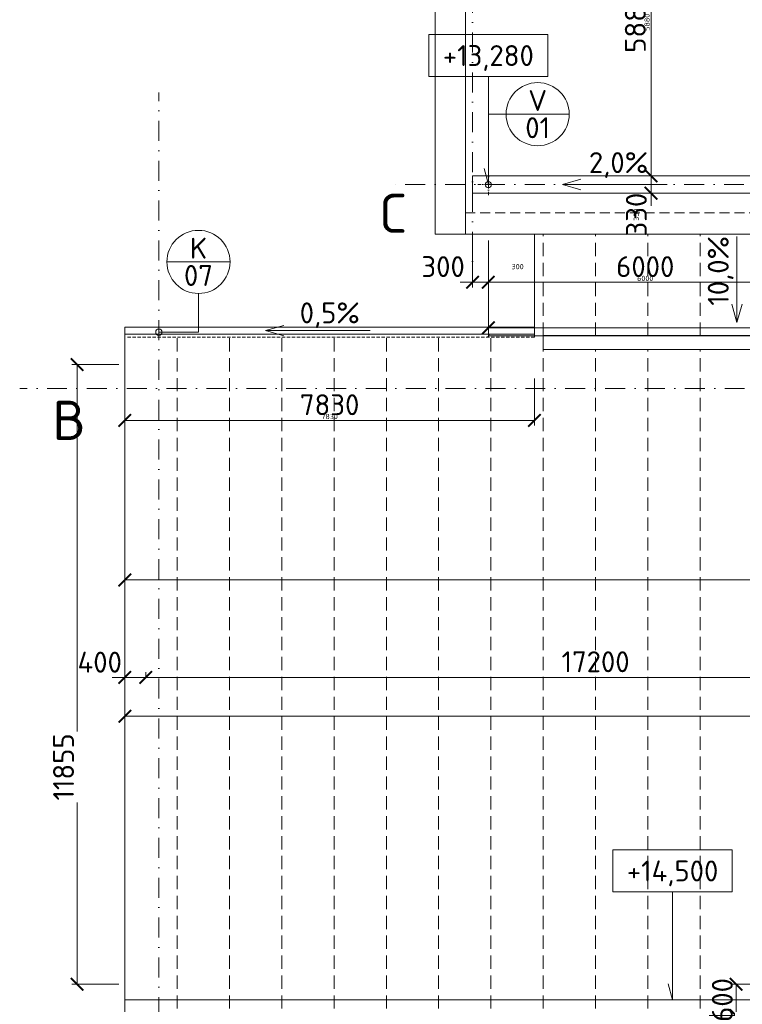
# Model space of a CAD drawing. Header units: millimetres. Extents: x -916886 to 3713765, y -2985421 to 1675785.
# Tile 85 of 256: x -2660 to 11155, y 161616 to 180454. Entities that reach past the tile are written whole.
import ezdxf
from ezdxf.enums import TextEntityAlignment as Align

# ---------------------------------------------------------------- set-up
doc = ezdxf.new("R2010")
doc.units = ezdxf.units.MM
for name, pattern in [('CENTERX2', [101.6, 63.5, -12.7, 12.7, -12.7]), ('DASHDOT', [25.4, 12.7, -6.35, 0, -6.35]), ('DASHED', [19.05, 12.7, -6.35]), ('HIDDEN', [9.525, 6.35, -3.175]), ('ČÁRKOVANÁ', [19.05, 12.7, -6.35])]:
    doc.linetypes.add(name, pattern=pattern)
doc.layers.get('Defpoints').update_dxf_attribs({"color": 8})
for name, color, linetype, lineweight in [('A99_N_kce-pod', 7, 'DASHED', 20), ('A99_N_kce-pohl', 1, 'Continuous', 9), ('A99_N_koty-200', 5, 'Continuous', 5), ('A99_N_koty-200 @ 200', 5, 'Continuous', 5), ('A99_N_koty-200 @ 50 (2)', 5, 'Continuous', 5), ('A99_N_koty-vysk', 160, 'Continuous', 9), ('A99_N_txt-popis-200', 240, 'Continuous', 5), ('A99_N_znaceni 200', 5, 'Continuous', 5), ('A99_S_osy', 1, 'CENTERX2', 5)]:
    doc.layers.add(name, color=color, linetype=linetype, lineweight=lineweight)
doc.styles.add('A99_kota', font='isocpeur.ttf', dxfattribs={"height": 2})
doc.styles.add('A99_popis', font='isocpeur.ttf')
doc.styles.add('ad_popis 100', font='isocpeur.ttf', dxfattribs={"height": 200})
doc.dimstyles.new('A99_kota_200 new', dxfattribs={"dimscale": 200, "dimtxt": 2, "dimasz": 1.2, "dimexe": 0.5, "dimexo": 1.5, "dimgap": 0.5, "dimtad": 1, "dimdec": 0, "dimzin": 3, "dimdsep": 46, "dimtxsty": 'A99_kota', "dimblk": 'ARCHTICK', "dimcen": 2.5, "dimazin": 2, "dimtfac": 0.75, "dimtdec": 0, "dimtix": 1, "dimtmove": 2, "dimatfit": 0, "dimfxl": 0, "dimtolj": 1, "dimtzin": 0, "dimlwd": 5, "dimlwe": 5, "dimarcsym": 0})

# ---------------------------------------------------------------- blocks, each defined once
blk = doc.blocks.new('_ArchTick')
at = {"color": 0, "linetype": 'ByBlock', "const_width": 0.15}
blk.add_lwpolyline([(-0.5, -0.5), (0.5, 0.5)], dxfattribs=at)
blk = doc.blocks.new('*D3678')
at = {"layer": 'A99_N_koty-200', "color": 0, "linetype": 'Continuous', "lineweight": 5, "transparency": 16777216}
for p, q in [((6000, 176230), (6000, 175330)), ((6300, 176230), (6300, 175330)), ((6000, 175430), (5760, 175430)), ((6000, 175430), (6300, 175430)), ((6300, 175430), (6540, 175430))]:
    blk.add_line(p, q, dxfattribs=at)
at = {"layer": 'Defpoints', "color": 0, "linetype": 'Continuous', "lineweight": 0, "transparency": 16777216}
for p in [(6000, 176715), (6300, 176835), (6300, 175430)]:
    blk.add_point(p, dxfattribs=at)
at = {"layer": 'A99_N_koty-200', "color": 0, "linetype": 'Continuous', "lineweight": 5, "transparency": 16777216, "xscale": 240, "yscale": 240, "zscale": 240}
blk.add_blockref('_ArchTick', (6000, 175430), dxfattribs=at)
at = {"layer": 'A99_N_koty-200', "color": 0, "linetype": 'Continuous', "lineweight": 5, "transparency": 16777216, "xscale": 240, "yscale": 240, "zscale": 240, "rotation": 180}
blk.add_blockref('_ArchTick', (6300, 175430), dxfattribs=at)
at = {"layer": 'A99_N_koty-200', "color": 0, "linetype": 'Continuous', "transparency": 16777216, "insert": (5435, 175730), "char_height": 400, "attachment_point": 5, "style": 'A99_kota'}
blk.add_mtext('\\A1;300', dxfattribs=at)
blk = doc.blocks.new('*D3679')
at = {"layer": 'A99_N_koty-200', "color": 0, "linetype": 'Continuous', "lineweight": 5, "transparency": 16777216}
for p, q in [((6000, 175630), (6000, 175405)), ((6300, 175630), (6300, 175405)), ((6000, 175430), (5940, 175430)), ((6000, 175430), (6300, 175430)), ((6300, 175430), (6360, 175430))]:
    blk.add_line(p, q, dxfattribs=at)
at = {"layer": 'Defpoints', "color": 0, "linetype": 'Continuous', "lineweight": 0, "transparency": 16777216}
for p in [(6000, 176715), (6300, 176835), (6300, 175430)]:
    blk.add_point(p, dxfattribs=at)
at = {"layer": 'A99_N_koty-200', "color": 0, "linetype": 'Continuous', "lineweight": 5, "transparency": 16777216, "xscale": 60, "yscale": 60, "zscale": 60}
blk.add_blockref('_ArchTick', (6000, 175430), dxfattribs=at)
at = {"layer": 'A99_N_koty-200', "color": 0, "linetype": 'Continuous', "lineweight": 5, "transparency": 16777216, "xscale": 60, "yscale": 60, "zscale": 60, "rotation": 180}
blk.add_blockref('_ArchTick', (6300, 175430), dxfattribs=at)
at = {"layer": 'A99_N_koty-200', "color": 0, "linetype": 'Continuous', "transparency": 16777216, "insert": (6860, 175730), "char_height": 100, "attachment_point": 5, "style": 'A99_kota'}
blk.add_mtext('\\A1;300', dxfattribs=at)
blk = doc.blocks.new('*D3681')
at = {"layer": 'A99_N_koty-200', "color": 0, "linetype": 'Continuous', "lineweight": 5, "transparency": 16777216}
for p, q in [((6300, 175360), (6300, 174460)), ((18300, 175360), (18300, 174460)), ((6300, 174560), (18300, 174560))]:
    blk.add_line(p, q, dxfattribs=at)
at = {"layer": 'Defpoints', "color": 0, "linetype": 'Continuous', "lineweight": 0, "transparency": 16777216}
for p in [(6300, 177300), (18300, 176835), (18300, 174560)]:
    blk.add_point(p, dxfattribs=at)
at = {"layer": 'A99_N_koty-200', "color": 0, "linetype": 'Continuous', "lineweight": 5, "transparency": 16777216, "xscale": 240, "yscale": 240, "zscale": 240, "rotation": 180}
blk.add_blockref('_ArchTick', (6300, 174560), dxfattribs=at)
at = {"layer": 'A99_N_koty-200', "color": 0, "linetype": 'Continuous', "lineweight": 5, "transparency": 16777216, "xscale": 240, "yscale": 240, "zscale": 240}
blk.add_blockref('_ArchTick', (18300, 174560), dxfattribs=at)
at = {"layer": 'A99_N_koty-200', "color": 0, "linetype": 'Continuous', "transparency": 16777216, "insert": (12300, 174860), "char_height": 400, "attachment_point": 5, "style": 'A99_kota'}
blk.add_mtext('\\A1;12000', dxfattribs=at)
blk = doc.blocks.new('*D3682')
at = {"layer": 'A99_N_koty-200', "color": 0, "linetype": 'Continuous', "lineweight": 5, "transparency": 16777216}
for p, q in [((6300, 174605), (6300, 174380)), ((18300, 174605), (18300, 174380)), ((6300, 174405), (18300, 174405))]:
    blk.add_line(p, q, dxfattribs=at)
at = {"layer": 'Defpoints', "color": 0, "linetype": 'Continuous', "lineweight": 0, "transparency": 16777216}
for p in [(6300, 177300), (18300, 176835), (18300, 174405)]:
    blk.add_point(p, dxfattribs=at)
at = {"layer": 'A99_N_koty-200', "color": 0, "linetype": 'Continuous', "lineweight": 5, "transparency": 16777216, "xscale": 60, "yscale": 60, "zscale": 60, "rotation": 180}
blk.add_blockref('_ArchTick', (6300, 174405), dxfattribs=at)
at = {"layer": 'A99_N_koty-200', "color": 0, "linetype": 'Continuous', "lineweight": 5, "transparency": 16777216, "xscale": 60, "yscale": 60, "zscale": 60}
blk.add_blockref('_ArchTick', (18300, 174405), dxfattribs=at)
at = {"layer": 'A99_N_koty-200', "color": 0, "linetype": 'Continuous', "transparency": 16777216, "insert": (12300, 174480), "char_height": 100, "attachment_point": 5, "style": 'A99_kota'}
blk.add_mtext('\\A1;12000', dxfattribs=at)
blk = doc.blocks.new('*D3684')
at = {"layer": 'A99_N_koty-200', "color": 0, "linetype": 'Continuous', "lineweight": 5, "transparency": 16777216}
for p, q in [((6300, 175925), (6300, 175330)), ((12300, 175925), (12300, 175330)), ((6300, 175430), (12300, 175430))]:
    blk.add_line(p, q, dxfattribs=at)
at = {"layer": 'Defpoints', "color": 0, "linetype": 'Continuous', "lineweight": 0, "transparency": 16777216}
for p in [(6300, 176225), (12300, 176225), (12300, 175430)]:
    blk.add_point(p, dxfattribs=at)
at = {"layer": 'A99_N_koty-200', "color": 0, "linetype": 'Continuous', "lineweight": 5, "transparency": 16777216, "xscale": 240, "yscale": 240, "zscale": 240, "rotation": 180}
blk.add_blockref('_ArchTick', (6300, 175430), dxfattribs=at)
at = {"layer": 'A99_N_koty-200', "color": 0, "linetype": 'Continuous', "lineweight": 5, "transparency": 16777216, "xscale": 240, "yscale": 240, "zscale": 240}
blk.add_blockref('_ArchTick', (12300, 175430), dxfattribs=at)
at = {"layer": 'A99_N_koty-200', "color": 0, "linetype": 'Continuous', "transparency": 16777216, "insert": (9300, 175730), "char_height": 400, "attachment_point": 5, "style": 'A99_kota'}
blk.add_mtext('\\A1;6000', dxfattribs=at)
blk = doc.blocks.new('*D3685')
at = {"layer": 'A99_N_koty-200', "color": 0, "linetype": 'Continuous', "lineweight": 5, "transparency": 16777216}
for p, q in [((6300, 175630), (6300, 175405)), ((12300, 175630), (12300, 175405)), ((6300, 175430), (12300, 175430))]:
    blk.add_line(p, q, dxfattribs=at)
at = {"layer": 'Defpoints', "color": 0, "linetype": 'Continuous', "lineweight": 0, "transparency": 16777216}
for p in [(6300, 176225), (12300, 176225), (12300, 175430)]:
    blk.add_point(p, dxfattribs=at)
at = {"layer": 'A99_N_koty-200', "color": 0, "linetype": 'Continuous', "lineweight": 5, "transparency": 16777216, "xscale": 60, "yscale": 60, "zscale": 60, "rotation": 180}
blk.add_blockref('_ArchTick', (6300, 175430), dxfattribs=at)
at = {"layer": 'A99_N_koty-200', "color": 0, "linetype": 'Continuous', "lineweight": 5, "transparency": 16777216, "xscale": 60, "yscale": 60, "zscale": 60}
blk.add_blockref('_ArchTick', (12300, 175430), dxfattribs=at)
at = {"layer": 'A99_N_koty-200', "color": 0, "linetype": 'Continuous', "transparency": 16777216, "insert": (9300, 175505), "char_height": 100, "attachment_point": 5, "style": 'A99_kota'}
blk.add_mtext('\\A1;6000', dxfattribs=at)
blk = doc.blocks.new('*U20')
at = {"color": 0, "linetype": 'ByBlock'}
blk.add_line((-3.02, 0), (3.02, 0), dxfattribs=at)
blk.add_circle((0, 0), 3.02, dxfattribs=at)
at = {"color": 0, "linetype": 'ByBlock', "style": 'A99_popis'}
for tag, p in [('KATEGORIE', (0, 1.31)), ('PRVEK', (0, -1.298))]:
    blk.add_attdef(tag, text='', height=2, dxfattribs=at).set_placement(p, align=Align.MIDDLE_CENTER)
blk = doc.blocks.new('*D4056')
at = {"layer": 'A99_N_koty-200', "color": 0, "linetype": 'Continuous', "lineweight": 5, "transparency": 16777216}
for p, q in [((10210, 183345), (9310, 183345)), ((9410, 183345), (9410, 177465)), ((10210, 177465), (9310, 177465))]:
    blk.add_line(p, q, dxfattribs=at)
at = {"layer": 'Defpoints', "color": 0, "linetype": 'Continuous', "lineweight": 0, "transparency": 16777216}
for p in [(11930, 183345), (9410, 177465), (11930, 177465)]:
    blk.add_point(p, dxfattribs=at)
at = {"layer": 'A99_N_koty-200', "color": 0, "linetype": 'Continuous', "lineweight": 5, "transparency": 16777216, "xscale": 240, "yscale": 240, "zscale": 240}
for p, rotation in [((9410, 183345), 90), ((9410, 177465), 270)]:
    blk.add_blockref('_ArchTick', p, dxfattribs=dict(at, rotation=rotation))
at = {"layer": 'A99_N_koty-200', "color": 0, "linetype": 'Continuous', "transparency": 16777216, "insert": (9110, 180405), "char_height": 400, "attachment_point": 5, "rotation": 90, "style": 'A99_kota'}
blk.add_mtext('\\A1;5880', dxfattribs=at)
blk = doc.blocks.new('*D4057')
at = {"layer": 'A99_N_koty-200', "color": 0, "linetype": 'Continuous', "lineweight": 5, "transparency": 16777216}
for p, q in [((9610, 183345), (9385, 183345)), ((9410, 183345), (9410, 177465)), ((9610, 177465), (9385, 177465))]:
    blk.add_line(p, q, dxfattribs=at)
at = {"layer": 'Defpoints', "color": 0, "linetype": 'Continuous', "lineweight": 0, "transparency": 16777216}
for p in [(11930, 183345), (9410, 177465), (11930, 177465)]:
    blk.add_point(p, dxfattribs=at)
at = {"layer": 'A99_N_koty-200', "color": 0, "linetype": 'Continuous', "lineweight": 5, "transparency": 16777216, "xscale": 60, "yscale": 60, "zscale": 60}
for p, rotation in [((9410, 183345), 90), ((9410, 177465), 270)]:
    blk.add_blockref('_ArchTick', p, dxfattribs=dict(at, rotation=rotation))
at = {"layer": 'A99_N_koty-200', "color": 0, "linetype": 'Continuous', "transparency": 16777216, "insert": (9335, 180405), "char_height": 100, "attachment_point": 5, "rotation": 90, "style": 'A99_kota'}
blk.add_mtext('\\A1;5880', dxfattribs=at)
blk = doc.blocks.new('*D4059')
at = {"layer": 'A99_N_koty-200', "color": 0, "linetype": 'Continuous', "lineweight": 5, "transparency": 16777216}
for p, q in [((9410, 177465), (9410, 177705)), ((9410, 177465), (9510, 177465)), ((9410, 177465), (9410, 177135)), ((9410, 177135), (9510, 177135)), ((9410, 177135), (9410, 176895))]:
    blk.add_line(p, q, dxfattribs=at)
at = {"layer": 'Defpoints', "color": 0, "linetype": 'Continuous', "lineweight": 0, "transparency": 16777216}
for p in [(9410, 177465), (9410, 177135), (9410, 177135)]:
    blk.add_point(p, dxfattribs=at)
at = {"layer": 'A99_N_koty-200', "color": 0, "linetype": 'Continuous', "lineweight": 5, "transparency": 16777216, "xscale": 240, "yscale": 240, "zscale": 240}
for p, rotation in [((9410, 177465), 270), ((9410, 177135), 90)]:
    blk.add_blockref('_ArchTick', p, dxfattribs=dict(at, rotation=rotation))
at = {"layer": 'A99_N_koty-200', "color": 0, "linetype": 'Continuous', "transparency": 16777216, "insert": (9130, 176725), "char_height": 400, "attachment_point": 5, "rotation": 90, "style": 'A99_kota'}
blk.add_mtext('\\A1;330', dxfattribs=at)
blk = doc.blocks.new('*D4060')
at = {"layer": 'A99_N_koty-200', "color": 0, "linetype": 'Continuous', "lineweight": 5, "transparency": 16777216}
for p, q in [((9410, 177465), (9410, 177525)), ((9410, 177465), (9435, 177465)), ((9410, 177465), (9410, 177135)), ((9410, 177135), (9435, 177135)), ((9410, 177135), (9410, 177075))]:
    blk.add_line(p, q, dxfattribs=at)
at = {"layer": 'Defpoints', "color": 0, "linetype": 'Continuous', "lineweight": 0, "transparency": 16777216}
for p in [(9410, 177465), (9410, 177135), (9410, 177135)]:
    blk.add_point(p, dxfattribs=at)
at = {"layer": 'A99_N_koty-200', "color": 0, "linetype": 'Continuous', "lineweight": 5, "transparency": 16777216, "xscale": 60, "yscale": 60, "zscale": 60}
for p, rotation in [((9410, 177465), 270), ((9410, 177135), 90)]:
    blk.add_blockref('_ArchTick', p, dxfattribs=dict(at, rotation=rotation))
at = {"layer": 'A99_N_koty-200', "color": 0, "linetype": 'Continuous', "transparency": 16777216, "insert": (9130, 176725), "char_height": 100, "attachment_point": 5, "rotation": 90, "style": 'A99_kota'}
blk.add_mtext('\\A1;330', dxfattribs=at)
blk = doc.blocks.new('*D375')
at = {"layer": 'A99_N_koty-200', "color": 0, "linetype": 'Continuous', "lineweight": 5, "ltscale": 0.5, "transparency": 16777216}
for p, q in [((-650, 167870), (-890, 167870)), ((-650, 167870), (-650, 167770)), ((-250, 167870), (-650, 167870)), ((-250, 167870), (-250, 167970)), ((-250, 167870), (-10, 167870))]:
    blk.add_line(p, q, dxfattribs=at)
at = {"layer": 'Defpoints', "color": 0, "linetype": 'Continuous', "lineweight": 5, "ltscale": 0.5, "transparency": 16777216}
for p in [(-650, 167879), (-650, 167870), (-250, 167870)]:
    blk.add_point(p, dxfattribs=at)
at = {"layer": 'A99_N_koty-200', "color": 0, "linetype": 'Continuous', "lineweight": 5, "ltscale": 0.5, "transparency": 16777216, "xscale": 240, "yscale": 240, "zscale": 240}
blk.add_blockref('_ArchTick', (-650, 167870), dxfattribs=at)
at = {"layer": 'A99_N_koty-200', "color": 0, "linetype": 'Continuous', "lineweight": 5, "ltscale": 0.5, "transparency": 16777216, "xscale": 240, "yscale": 240, "zscale": 240, "rotation": 180}
blk.add_blockref('_ArchTick', (-250, 167870), dxfattribs=at)
at = {"layer": 'A99_N_koty-200', "color": 0, "linetype": 'Continuous', "lineweight": 5, "ltscale": 0.5, "transparency": 16777216, "insert": (-1130, 168162), "char_height": 400, "attachment_point": 5, "style": 'A99_kota'}
blk.add_mtext('\\A1;400', dxfattribs=at)
blk = doc.blocks.new('*D378')
at = {"layer": 'A99_N_koty-200', "color": 0, "linetype": 'Continuous', "lineweight": 5, "ltscale": 0.5, "transparency": 16777216}
for p, q in [((-250, 167870), (-250, 167970)), ((16950, 167870), (-250, 167870)), ((16950, 167870), (16950, 167970))]:
    blk.add_line(p, q, dxfattribs=at)
at = {"layer": 'Defpoints', "color": 0, "linetype": 'Continuous', "lineweight": 5, "ltscale": 0.5, "transparency": 16777216}
for p in [(-250, 167870), (-250, 167870), (16950, 167870)]:
    blk.add_point(p, dxfattribs=at)
at = {"layer": 'A99_N_koty-200', "color": 0, "linetype": 'Continuous', "lineweight": 5, "ltscale": 0.5, "transparency": 16777216, "xscale": 240, "yscale": 240, "zscale": 240, "rotation": 180}
blk.add_blockref('_ArchTick', (-250, 167870), dxfattribs=at)
at = {"layer": 'A99_N_koty-200', "color": 0, "linetype": 'Continuous', "lineweight": 5, "ltscale": 0.5, "transparency": 16777216, "xscale": 240, "yscale": 240, "zscale": 240}
blk.add_blockref('_ArchTick', (16950, 167870), dxfattribs=at)
at = {"layer": 'A99_N_koty-200', "color": 0, "linetype": 'Continuous', "lineweight": 5, "ltscale": 0.5, "transparency": 16777216, "insert": (8350, 168170), "char_height": 400, "attachment_point": 5, "style": 'A99_kota'}
blk.add_mtext('\\A1;17200', dxfattribs=at)
blk = doc.blocks.new('*D392')
at = {"layer": 'A99_N_koty-200', "color": 0, "linetype": 'Continuous', "lineweight": 5, "ltscale": 0.5, "transparency": 16777216}
for p, q in [((-762, 173855), (-1662, 173855)), ((-1562, 173855), (-1562, 166837)), ((-1562, 162000), (-1562, 165477)), ((-762, 162000), (-1662, 162000))]:
    blk.add_line(p, q, dxfattribs=at)
at = {"layer": 'Defpoints', "color": 0, "linetype": 'Continuous', "lineweight": 5, "ltscale": 0.5, "transparency": 16777216}
for p in [(-200, 173855), (-1562, 162000), (-200, 162000)]:
    blk.add_point(p, dxfattribs=at)
at = {"layer": 'A99_N_koty-200', "color": 0, "linetype": 'Continuous', "lineweight": 5, "ltscale": 0.5, "transparency": 16777216, "xscale": 240, "yscale": 240, "zscale": 240}
for p, rotation in [((-1562, 173855), 90), ((-1562, 162000), 270)]:
    blk.add_blockref('_ArchTick', p, dxfattribs=dict(at, rotation=rotation))
at = {"layer": 'A99_N_koty-200', "color": 0, "linetype": 'Continuous', "lineweight": 5, "ltscale": 0.5, "transparency": 16777216, "insert": (-1822, 166157), "char_height": 400, "attachment_point": 5, "rotation": 90, "style": 'A99_kota'}
blk.add_mtext('\\A1;11855', dxfattribs=at)
blk = doc.blocks.new('*D393')
at = {"layer": 'A99_N_koty-200', "color": 0, "linetype": 'Continuous', "lineweight": 5, "ltscale": 0.5, "transparency": 16777216}
for p, q in [((11838, 162000), (10938, 162000)), ((11038, 162000), (11038, 161400)), ((10238, 161400), (11138, 161400))]:
    blk.add_line(p, q, dxfattribs=at)
at = {"layer": 'Defpoints', "color": 0, "linetype": 'Continuous', "lineweight": 5, "ltscale": 0.5, "transparency": 16777216}
for p in [(12400, 162000), (-200, 161400), (11038, 161400)]:
    blk.add_point(p, dxfattribs=at)
at = {"layer": 'A99_N_koty-200', "color": 0, "linetype": 'Continuous', "lineweight": 5, "ltscale": 0.5, "transparency": 16777216, "xscale": 240, "yscale": 240, "zscale": 240}
for p, rotation in [((11038, 162000), 90), ((11038, 161400), 270)]:
    blk.add_blockref('_ArchTick', p, dxfattribs=dict(at, rotation=rotation))
at = {"layer": 'A99_N_koty-200', "color": 0, "linetype": 'Continuous', "lineweight": 5, "ltscale": 0.5, "transparency": 16777216, "insert": (10774, 161700), "char_height": 400, "attachment_point": 5, "rotation": 90, "style": 'A99_kota'}
blk.add_mtext('\\A1;600', dxfattribs=at)
blk = doc.blocks.new('*D395')
at = {"layer": 'A99_N_koty-200', "color": 0, "linetype": 'Continuous', "lineweight": 5, "ltscale": 0.5, "transparency": 16777216}
for p, q in [((-650, 169735), (-650, 169835)), ((-650, 169735), (57610, 169735)), ((138350, 169735), (63090, 169735)), ((138350, 169735), (138350, 169635))]:
    blk.add_line(p, q, dxfattribs=at)
at = {"layer": 'Defpoints', "color": 0, "linetype": 'Continuous', "lineweight": 5, "ltscale": 0.5, "transparency": 16777216}
for p in [(138350, 169745), (138350, 169735), (-650, 169620)]:
    blk.add_point(p, dxfattribs=at)
at = {"layer": 'A99_N_koty-200', "color": 0, "linetype": 'Continuous', "lineweight": 5, "ltscale": 0.5, "transparency": 16777216, "xscale": 240, "yscale": 240, "zscale": 240, "rotation": 180}
blk.add_blockref('_ArchTick', (-650, 169735), dxfattribs=at)
at = {"layer": 'A99_N_koty-200', "color": 0, "linetype": 'Continuous', "lineweight": 5, "ltscale": 0.5, "transparency": 16777216, "xscale": 240, "yscale": 240, "zscale": 240}
blk.add_blockref('_ArchTick', (138350, 169735), dxfattribs=at)
at = {"layer": 'A99_N_koty-200', "color": 0, "linetype": 'Continuous', "lineweight": 5, "ltscale": 0.5, "transparency": 16777216, "insert": (60350, 170095), "char_height": 400, "attachment_point": 5, "style": 'A99_kota'}
blk.add_mtext('\\A1;139 panelů po 1000mm', dxfattribs=at)
blk = doc.blocks.new('*U62')
at = {"color": 0, "linetype": 'ByBlock'}
for p, q in [((5.7, -4), (5.7, -14.35)), ((5.7, -14.35), (5.286, -12.805))]:
    blk.add_line(p, q, dxfattribs=at)
blk.add_lwpolyline([(0, -4), (11.4, -4), (11.4, 0), (0, 0)], close=True, dxfattribs=at)
at = {"color": 0, "linetype": 'ByBlock', "style": 'A99_kota'}
for tag, p in [('VYSKA', (5.7, -2.241)), ('VYSKA_POPIS1', (5.7, -6.041)), ('VYSKA_POPIS2', (5.9, -9.541)), ('VYSKA_POPIS3', (5.9, -13.041))]:
    blk.add_attdef(tag, text='', height=2, dxfattribs=at).set_placement(p, align=Align.MIDDLE)
blk = doc.blocks.new('*D422')
at = {"layer": 'A99_N_koty-200', "color": 0, "linetype": 'Continuous', "lineweight": 5, "ltscale": 0.5, "transparency": 16777216}
for p, q in [((-650, 167127), (-650, 167227)), ((-650, 167127), (19455, 167127)), ((54350, 167127), (20975, 167127)), ((54350, 167127), (54350, 167227))]:
    blk.add_line(p, q, dxfattribs=at)
at = {"layer": 'Defpoints', "color": 0, "linetype": 'Continuous', "lineweight": 5, "ltscale": 0.5, "transparency": 16777216}
for p in [(-650, 167127), (-650, 167127), (54350, 167127)]:
    blk.add_point(p, dxfattribs=at)
at = {"layer": 'A99_N_koty-200', "color": 0, "linetype": 'Continuous', "lineweight": 5, "ltscale": 0.5, "transparency": 16777216, "xscale": 240, "yscale": 240, "zscale": 240, "rotation": 180}
blk.add_blockref('_ArchTick', (-650, 167127), dxfattribs=at)
at = {"layer": 'A99_N_koty-200', "color": 0, "linetype": 'Continuous', "lineweight": 5, "ltscale": 0.5, "transparency": 16777216, "xscale": 240, "yscale": 240, "zscale": 240}
blk.add_blockref('_ArchTick', (54350, 167127), dxfattribs=at)
at = {"layer": 'A99_N_koty-200', "color": 0, "linetype": 'Continuous', "lineweight": 5, "ltscale": 0.5, "transparency": 16777216, "insert": (20215, 167387), "char_height": 400, "attachment_point": 5, "style": 'A99_kota'}
blk.add_mtext('\\A1;55000', dxfattribs=at)
blk = doc.blocks.new('*D4122')
at = {"layer": 'A99_N_koty-200', "color": 0, "linetype": 'Continuous', "lineweight": 5, "transparency": 16777216}
for p, q in [((7180, 173587.5), (7180, 172687.5)), ((-650, 172787.5), (-650, 172887.5)), ((7180, 172787.5), (-650, 172787.5))]:
    blk.add_line(p, q, dxfattribs=at)
at = {"layer": 'Defpoints', "color": 0, "linetype": 'Continuous', "lineweight": 0, "transparency": 16777216}
for p in [(7180, 174560), (-650, 172787.5), (-650, 172787.5)]:
    blk.add_point(p, dxfattribs=at)
at = {"layer": 'A99_N_koty-200', "color": 0, "linetype": 'Continuous', "lineweight": 5, "transparency": 16777216, "xscale": 240, "yscale": 240, "zscale": 240, "rotation": 180}
blk.add_blockref('_ArchTick', (-650, 172787.5), dxfattribs=at)
at = {"layer": 'A99_N_koty-200', "color": 0, "linetype": 'Continuous', "lineweight": 5, "transparency": 16777216, "xscale": 240, "yscale": 240, "zscale": 240}
blk.add_blockref('_ArchTick', (7180, 172787.5), dxfattribs=at)
at = {"layer": 'A99_N_koty-200', "color": 0, "linetype": 'Continuous', "transparency": 16777216, "insert": (3265, 173087.5), "char_height": 400, "attachment_point": 5, "style": 'A99_kota'}
blk.add_mtext('\\A1;7830', dxfattribs=at)
blk = doc.blocks.new('*D4123')
at = {"layer": 'A99_N_koty-200', "color": 0, "linetype": 'Continuous', "lineweight": 5, "transparency": 16777216}
for p, q in [((7180, 172987.5), (7180, 172762.5)), ((-650, 172787.5), (-650, 172812.5)), ((7180, 172787.5), (-650, 172787.5))]:
    blk.add_line(p, q, dxfattribs=at)
at = {"layer": 'Defpoints', "color": 0, "linetype": 'Continuous', "lineweight": 0, "transparency": 16777216}
for p in [(7180, 174560), (-650, 172787.5), (-650, 172787.5)]:
    blk.add_point(p, dxfattribs=at)
at = {"layer": 'A99_N_koty-200', "color": 0, "linetype": 'Continuous', "lineweight": 5, "transparency": 16777216, "xscale": 60, "yscale": 60, "zscale": 60, "rotation": 180}
blk.add_blockref('_ArchTick', (-650, 172787.5), dxfattribs=at)
at = {"layer": 'A99_N_koty-200', "color": 0, "linetype": 'Continuous', "lineweight": 5, "transparency": 16777216, "xscale": 60, "yscale": 60, "zscale": 60}
blk.add_blockref('_ArchTick', (7180, 172787.5), dxfattribs=at)
at = {"layer": 'A99_N_koty-200', "color": 0, "linetype": 'Continuous', "transparency": 16777216, "insert": (3265, 172862.5), "char_height": 100, "attachment_point": 5, "style": 'A99_kota'}
blk.add_mtext('\\A1;7830', dxfattribs=at)
blk = doc.blocks.new('*U4910')
at = {"layer": 'A99_N_koty-200 @ 200', "linetype": 'Continuous'}
dim = blk.add_linear_dim(base=(6300, 175430), p1=(6000, 176715), p2=(6300, 176835), dimstyle='A99_kota_200 new', override={"dimscale": 200, "dimtix": 1, "dimtofl": 1, "dimtmove": 2, "dimatfit": 0}, dxfattribs=at)
dim.commit()
dim.dimension.update_dxf_attribs({"geometry": '*D3678', "text_midpoint": (5435, 175730), "dimtype": 128})
at = {"layer": 'A99_N_koty-200 @ 50 (2)', "linetype": 'Continuous'}
dim = blk.add_linear_dim(base=(6300, 175430), p1=(6000, 176715), p2=(6300, 176835), dimstyle='A99_kota_200 new', override={"dimscale": 50, "dimtix": 1, "dimtofl": 1, "dimtmove": 2, "dimatfit": 0}, dxfattribs=at)
dim.commit()
dim.dimension.update_dxf_attribs({"geometry": '*D3679', "text_midpoint": (6860, 175730), "dimtype": 128})
blk = doc.blocks.new('*U4911')
at = {"layer": 'A99_N_koty-200 @ 200', "linetype": 'Continuous'}
dim = blk.add_linear_dim(base=(18300, 174560), p1=(6300, 177300), p2=(18300, 176835), dimstyle='A99_kota_200 new', override={"dimscale": 200, "dimtix": 1, "dimtofl": 1, "dimtmove": 2, "dimatfit": 0}, dxfattribs=at)
dim.commit()
dim.dimension.update_dxf_attribs({"geometry": '*D3681', "text_midpoint": (12300, 174860)})
at = {"layer": 'A99_N_koty-200 @ 50 (2)', "linetype": 'Continuous'}
dim = blk.add_linear_dim(base=(18300, 174405), p1=(6300, 177300), p2=(18300, 176835), dimstyle='A99_kota_200 new', override={"dimscale": 50, "dimtix": 1, "dimtofl": 1, "dimtmove": 2, "dimatfit": 0}, dxfattribs=at)
dim.commit()
dim.dimension.update_dxf_attribs({"geometry": '*D3682', "text_midpoint": (12300, 174480)})
blk = doc.blocks.new('*U4912')
at = {"layer": 'A99_N_koty-200 @ 200', "linetype": 'Continuous'}
dim = blk.add_linear_dim(base=(12300, 175430), p1=(6300, 176225), p2=(12300, 176225), dimstyle='A99_kota_200 new', override={"dimscale": 200, "dimtix": 1, "dimtofl": 1, "dimtmove": 2, "dimatfit": 0}, dxfattribs=at)
dim.commit()
dim.dimension.update_dxf_attribs({"geometry": '*D3684', "text_midpoint": (9300, 175730)})
at = {"layer": 'A99_N_koty-200 @ 50 (2)', "linetype": 'Continuous'}
dim = blk.add_linear_dim(base=(12300, 175430), p1=(6300, 176225), p2=(12300, 176225), dimstyle='A99_kota_200 new', override={"dimscale": 50, "dimtix": 1, "dimtofl": 1, "dimtmove": 2, "dimatfit": 0}, dxfattribs=at)
dim.commit()
dim.dimension.update_dxf_attribs({"geometry": '*D3685', "text_midpoint": (9300, 175505)})
blk = doc.blocks.new('*U5043')
at = {"layer": 'A99_N_koty-200 @ 200', "linetype": 'Continuous'}
dim = blk.add_linear_dim(base=(9410, 177465), p1=(11930, 183345), p2=(11930, 177465), angle=90, dimstyle='A99_kota_200 new', override={"dimscale": 200, "dimtix": 1, "dimtofl": 1, "dimtmove": 2, "dimatfit": 0}, dxfattribs=at)
dim.commit()
dim.dimension.update_dxf_attribs({"geometry": '*D4056', "text_midpoint": (9110, 180405)})
at = {"layer": 'A99_N_koty-200 @ 50 (2)', "linetype": 'Continuous'}
dim = blk.add_linear_dim(base=(9410, 177465), p1=(11930, 183345), p2=(11930, 177465), angle=90, dimstyle='A99_kota_200 new', override={"dimscale": 50, "dimtix": 1, "dimtofl": 1, "dimtmove": 2, "dimatfit": 0}, dxfattribs=at)
dim.commit()
dim.dimension.update_dxf_attribs({"geometry": '*D4057', "text_midpoint": (9335, 180405)})
blk = doc.blocks.new('*U5044')
at = {"layer": 'A99_N_koty-200 @ 200', "linetype": 'Continuous'}
dim = blk.add_linear_dim(base=(9410, 177135), p1=(9410, 177465), p2=(9410, 177135), angle=90, dimstyle='A99_kota_200 new', override={"dimscale": 200, "dimtix": 1, "dimtofl": 1, "dimtmove": 2, "dimatfit": 0}, dxfattribs=at)
dim.commit()
dim.dimension.update_dxf_attribs({"geometry": '*D4059', "text_midpoint": (9130, 176725), "dimtype": 128})
at = {"layer": 'A99_N_koty-200 @ 50 (2)', "linetype": 'Continuous'}
dim = blk.add_linear_dim(base=(9410, 177135), p1=(9410, 177465), p2=(9410, 177135), angle=90, dimstyle='A99_kota_200 new', override={"dimscale": 50, "dimtix": 1, "dimtofl": 1, "dimtmove": 2, "dimatfit": 0}, dxfattribs=at)
dim.commit()
dim.dimension.update_dxf_attribs({"geometry": '*D4060', "text_midpoint": (9130, 176725), "dimtype": 128})
blk = doc.blocks.new('*U5083')
at = {"layer": 'A99_N_koty-200 @ 200', "linetype": 'Continuous'}
dim = blk.add_linear_dim(base=(-650, 172787.5), p1=(7180, 174560), p2=(-650, 172787.5), dimstyle='A99_kota_200 new', override={"dimscale": 200, "dimtix": 1, "dimtofl": 1, "dimtmove": 2, "dimatfit": 0}, dxfattribs=at)
dim.commit()
dim.dimension.update_dxf_attribs({"geometry": '*D4122', "text_midpoint": (3265, 173087.5)})
at = {"layer": 'A99_N_koty-200 @ 50 (2)', "linetype": 'Continuous'}
dim = blk.add_linear_dim(base=(-650, 172787.5), p1=(7180, 174560), p2=(-650, 172787.5), dimstyle='A99_kota_200 new', override={"dimscale": 50, "dimtix": 1, "dimtofl": 1, "dimtmove": 2, "dimatfit": 0}, dxfattribs=at)
dim.commit()
dim.dimension.update_dxf_attribs({"geometry": '*D4123', "text_midpoint": (3265, 172862.5)})

msp = doc.modelspace()

# ---------------------------------------------------------------- linework, layer by layer
at = {"layer": 'A99_N_kce-pod', "color": 1, "linetype": 'HIDDEN', "lineweight": 5, "ltscale": 10}
msp.add_lwpolyline([(7180, 174380), (-600, 174380)], dxfattribs=at)
at = {"layer": 'A99_N_kce-pohl', "linetype": 'ČÁRKOVANÁ', "lineweight": 9, "ltscale": 15}
msp.add_line((5860, 176760), (150690, 176760), dxfattribs=at)
at = {"layer": 'A99_N_kce-pohl', "color": 7, "linetype": 'Continuous', "lineweight": 9}
msp.add_lwpolyline([(5280, 231650), (5280, 176350), (7180, 176350), (7180, 174440)], dxfattribs=at)
at = {"layer": 'A99_N_kce-pohl', "linetype": 'Continuous', "lineweight": 9}
for points in [[(5860, 176350), (5860, 231650)], [(7180, 174570), (7180, 174380)]]:
    msp.add_lwpolyline(points, dxfattribs=at)
at = {"layer": 'A99_N_kce-pohl', "linetype": 'Continuous', "ltscale": 25}
msp.add_lwpolyline([(150690, 177135), (150690, 177465), (6000, 177465), (6000, 177135)], close=True, dxfattribs=at)
at = {"layer": 'A99_N_kce-pohl', "linetype": 'DASHDOT', "lineweight": 5, "ltscale": 5}
for points in [[(6300, 177100), (6300, 177500)], [(6100, 177300), (6500, 177300)]]:
    msp.add_lwpolyline(points, dxfattribs=at)
at = {"layer": 'A99_N_kce-pohl', "linetype": 'Continuous', "ltscale": 25}
msp.add_lwpolyline([(7180, 174440), (-650, 174440), (-650, 148960), (138875, 148960), (138875, 176350)], dxfattribs=at)
at = {"layer": 'A99_N_kce-pohl', "linetype": 'Continuous', "lineweight": 9, "ltscale": 15}
msp.add_lwpolyline([(138875.5, 176350), (7180, 176350)], dxfattribs=at)
at = {"layer": 'A99_N_kce-pohl', "color": 30, "linetype": 'ČÁRKOVANÁ', "lineweight": 5, "ltscale": 20, "true_color": 0xff6e3d}
for points in [[(7350, 174405), (7350, 176350)], [(8350, 174405), (8350, 176350)], [(9350, 174405), (9350, 176350)], [(10350, 174405), (10350, 176350)], [(-650, 148960), (-650, 148960), (-650, 174380)], [(350, 148960), (350, 148960), (350, 174380)], [(1350, 148960), (1350, 148960), (1350, 174380)], [(2350, 148960), (2350, 148960), (2350, 174380)], [(3350, 148960), (3350, 148960), (3350, 174380)], [(4350, 148960), (4350, 148960), (4350, 174380)], [(5350, 148960), (5350, 148960), (5350, 174380)], [(6350, 148960), (6350, 148960), (6350, 174380)], [(7350, 148960), (7350, 148960), (7350, 174380)], [(8350, 148960), (8350, 148960), (8350, 174145)], [(9350, 148960), (9350, 148960), (9350, 174145)], [(10350, 148960), (10350, 148960), (10350, 174145)]]:
    msp.add_lwpolyline(points, dxfattribs=at)
at = {"layer": 'A99_N_kce-pohl', "linetype": 'Continuous'}
for points in [[(7180, 174570), (-650, 174570)], [(7180, 174570), (-650, 174570)], [(-650, 174570), (-650, 174440)]]:
    msp.add_lwpolyline(points, dxfattribs=at)
at = {"layer": 'A99_N_kce-pohl', "color": 1, "linetype": 'Continuous', "lineweight": 9, "ltscale": 25}
msp.add_lwpolyline([(138352.5, 174145), (138352.5, 174410), (7350, 174410), (7350, 174145)], close=True, dxfattribs=at)
msp.add_lwpolyline([(138875.5, 161700), (-650, 161700)], dxfattribs=at)
at = {"layer": 'A99_N_kce-pohl', "linetype": 'Continuous'}
for centre in [(6300, 177300), (0, 174475)]:
    msp.add_circle(centre, 60, dxfattribs=at)
at = {"layer": 'A99_N_koty-vysk'}
for points in [[(7720, 177300), (8070, 177400)], [(7720, 177300), (9720, 177300)], [(7720, 177300), (8070, 177200)], [(11052.5, 174662.5), (11052.5, 176305)], [(11052.5, 174662.5), (10952.5, 175012.5)], [(11052.5, 174662.5), (11152.5, 175012.5)], [(2040, 174505), (2390, 174605)], [(2040, 174505), (4040, 174505)], [(2040, 174505), (2390, 174405)]]:
    msp.add_lwpolyline(points, dxfattribs=at)
at = {"layer": 'A99_N_znaceni 200'}
for points in [[(6638.5, 178646.5), (6300, 178646.5)], [(757.5, 175216), (757.5, 174475), (0, 174475)]]:
    msp.add_lwpolyline(points, dxfattribs=at)
at = {"layer": 'A99_S_osy', "linetype": 'DASHDOT', "lineweight": 5, "ltscale": 30}
for points in [[(6000, 264800), (6000, 175600)], [(0, 146890), (0, 179060)], [(177325, 177300), (4375, 177300)], [(152950, 173400), (-2660, 173400)]]:
    msp.add_lwpolyline(points, dxfattribs=at)

# ---------------------------------------------------------------- block references
at = {"layer": 'A99_N_koty-200', "color": 4, "linetype": 'Continuous', "lineweight": 0}
for name in ['*U5043', '*U5044', '*U4911', '*U4912', '*U5083']:
    msp.add_blockref(name, (0, 0), dxfattribs=at)
at = {"layer": 'A99_N_koty-vysk', "xscale": 200, "yscale": 200, "zscale": 200}
for p, values in [((5160, 180170), {'VYSKA': '+13,280'}), ((8682.5, 164570), {'VYSKA': '+14,500'})]:
    msp.add_blockref('*U62', p, dxfattribs=at).add_auto_attribs(values)
at = {"layer": 'A99_N_znaceni 200', "xscale": 200, "yscale": 200, "zscale": 200}
for p, values in [((7242.5, 178646.5), {'KATEGORIE': 'V', 'PRVEK': '01'}), ((757.5, 175820), {'KATEGORIE': 'K', 'PRVEK': '07'})]:
    msp.add_blockref('*U20', p, dxfattribs=at).add_auto_attribs(values)

# ---------------------------------------------------------------- texts
at = {"layer": 'A99_N_koty-vysk', "char_height": 400, "attachment_point": 1, "style": 'ad_popis 100'}
for s, insert in [('2,0%', (8222.5, 177920)), ('0,5%', (2693, 175045))]:
    msp.add_mtext_dynamic_manual_height_columns(s, width=673.852, gutter_width=2000, heights=[0], dxfattribs=dict(at, insert=insert))
at = {"layer": 'A99_N_koty-vysk', "insert": (10495.2, 174982.5), "char_height": 400, "attachment_point": 1, "rotation": 90, "style": 'ad_popis 100'}
msp.add_mtext_dynamic_manual_height_columns('10,0%', width=673.852, gutter_width=2000, heights=[0], dxfattribs=at)
at = {"layer": 'A99_N_txt-popis-200', "color": 1, "lineweight": 0, "insert": (-2033.5, 173165), "char_height": 750, "attachment_point": 1, "style": 'ad_popis 100', "bg_fill": 3, "box_fill_scale": 1, "bg_fill_color": 256, "bg_fill_transparency": 0}
msp.add_mtext_dynamic_manual_height_columns('B', width=832.5, gutter_width=1000, heights=[0], dxfattribs=at)

# ---------------------------------------------------------------- dimensions: what is measured, and where the dimension line sits
at = {"layer": 'A99_N_koty-200 @ 200', "linetype": 'Continuous', "lineweight": 5, "ltscale": 0.5}
dim = msp.add_linear_dim(base=(138350, 169735), p1=(-650, 169620), p2=(138350, 169745), text='139 panelů po 1000mm', dimstyle='A99_kota_200 new', override={"dimscale": 200, "dimtix": 0, "dimtofl": 1, "dimtmove": 2, "dimatfit": 0}, dxfattribs=at)
dim.commit()
dim.dimension.update_dxf_attribs({"geometry": '*D395', "text_midpoint": (60350, 170095), "dimtype": 128})
for base, p1, p2, picture, middle in [((-650, 167870), (-250, 167870), (-650, 167879.5), '*D375', (-1130, 168162.5)), ((-650, 167127.5), (54350, 167127.5), (-650, 167127.5), '*D422', (20215, 167387.5))]:
    dim = msp.add_linear_dim(base=base, p1=p1, p2=p2, dimstyle='A99_kota_200 new', override={"dimscale": 200, "dimtix": 0, "dimtofl": 1, "dimtmove": 2, "dimatfit": 0}, dxfattribs=at)
    dim.commit()
    dim.dimension.update_dxf_attribs({"geometry": picture, "text_midpoint": middle, "dimtype": 128})
dim = msp.add_linear_dim(base=(-250, 167870), p1=(16950, 167870), p2=(-250, 167870), dimstyle='A99_kota_200 new', override={"dimscale": 200, "dimtix": 0, "dimtofl": 1, "dimtmove": 2, "dimatfit": 0}, dxfattribs=at)
dim.commit()
dim.dimension.update_dxf_attribs({"geometry": '*D378', "text_midpoint": (8350, 168170)})
dim = msp.add_linear_dim(base=(11038.4, 161400), p1=(12400, 162000), p2=(-200, 161400), angle=90, dimstyle='A99_kota_200 new', override={"dimscale": 200, "dimtix": 0, "dimtofl": 1, "dimtmove": 2, "dimatfit": 0}, dxfattribs=at)
dim.commit()
dim.dimension.update_dxf_attribs({"geometry": '*D393', "text_midpoint": (10773.6, 161700), "dimtype": 128})

# ---------------------------------------------------------------- next in the draw order: texts
at = {"layer": 'A99_N_txt-popis-200', "color": 1, "lineweight": 0, "insert": (4211.5, 177125), "char_height": 750, "attachment_point": 1, "style": 'ad_popis 100', "bg_fill": 3, "box_fill_scale": 1, "bg_fill_color": 256, "bg_fill_transparency": 0}
msp.add_mtext_dynamic_manual_height_columns('C', width=832.5, gutter_width=1000, heights=[0], dxfattribs=at)

# ---------------------------------------------------------------- next in the draw order: dimensions: what is measured, and where the dimension line sits
at = {"layer": 'A99_N_koty-200 @ 200', "linetype": 'Continuous', "lineweight": 5, "ltscale": 0.5}
dim = msp.add_linear_dim(base=(-1561.6, 162000), p1=(-200, 173855), p2=(-200, 162000), angle=90, dimstyle='A99_kota_200 new', override={"dimscale": 200, "dimtix": 0, "dimtofl": 1, "dimtmove": 2, "dimatfit": 0}, dxfattribs=at)
dim.commit()
dim.dimension.update_dxf_attribs({"geometry": '*D392', "text_midpoint": (-1821.6, 166157.5), "dimtype": 128})

# ---------------------------------------------------------------- next in the draw order: block references
at = {"layer": 'A99_N_koty-200', "color": 4, "linetype": 'Continuous', "lineweight": 0}
msp.add_blockref('*U4910', (0, 0), dxfattribs=at)

doc.saveas('drawing.dxf')
